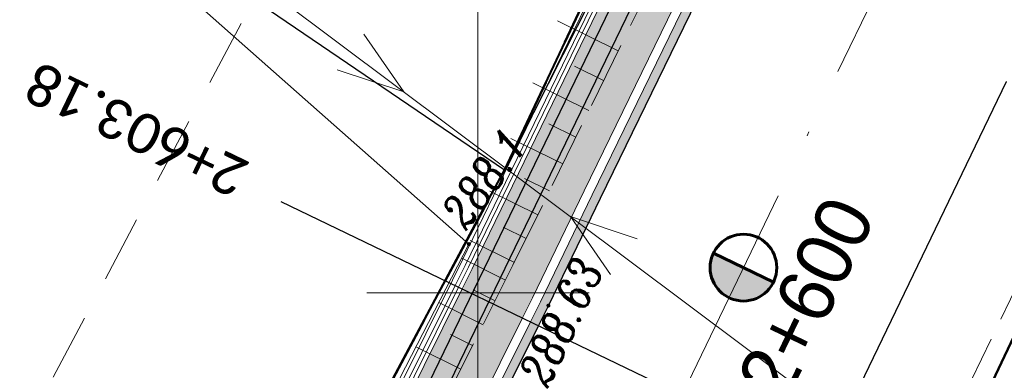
# Model space of a CAD drawing. Header units: metres. Extents: x -1 to 7476305, y 0 to 5497191.
# Tile 76 of 115: x 7475190 to 7475212, y 5496948 to 5496956. Entities that reach past the tile are written whole.
import ezdxf

# ---------------------------------------------------------------- set-up
doc = ezdxf.new("R2010")
doc.units = ezdxf.units.M
for name, pattern in [('420-500', [1.5, 1, -0.5]), ('ACAD_ISO04W100', [30, 24, -3, 0, -3]), ('EGBO02-500', [2.5, 1.5, -1]), ('KTCR02-500', [1.5, 1, -0.5]), ('KTJZ01-500', [2, 1.5, -0.5])]:
    doc.linetypes.add(name, pattern=pattern)
for name, color, linetype, lineweight, true_color in [('BUBZ01_1', 7, 'Continuous', 5, 0x0a0909), ('EGBD03', 7, 'Continuous', 5, 0x0a0909), ('EGBO02', 7, 'Continuous', 5, 0x0a0909), ('KTCR02', 7, 'Continuous', 5, 0x0a0909), ('KTJZ01', 7, 'Continuous', 5, 0x0a0909), ('KTKR01', 7, 'Continuous', 5, 0x0a0909), ('KTOK05_01', 7, 'Continuous', 5, 0x0a0909), ('RTPW01', 7, 'Continuous', 5, 0x0a0909), ('RTPW02', 7, 'Continuous', 5, 0x0a0909), ('suepnn', 7, 'Continuous', 5, 0x0a0909), ('Warstwa 1', 7, 'Continuous', 5, 0x0a0909)]:
    doc.layers.add(name, color=color, linetype=linetype, lineweight=lineweight, true_color=true_color)
for name, color, linetype in [('C-DROGI-KORYTARZE', 7, 'Continuous'), ('C-DROGI-PRZEKROJE', 7, 'Continuous'), ('C-DROGI-SYTUACJA', 7, 'Continuous'), ('C-DROGI-SYTUACJA-ETYKIETY', 7, 'Continuous'), ('C-SIECI-RURY', 150, 'Continuous'), ('D_ naprawakonstrukcji', 7, 'Continuous'), ('D_Granice pasa drogowego', 30, '420-500'), ('d_gRANICE PODZIAŁOWE', 92, 'Continuous'), ('D_Linia charakterystyczna', 10, 'Continuous')]:
    doc.layers.add(name, color=color, linetype=linetype)
doc.layers.add('S-5_opis_poprzeczka', color=7, linetype='Continuous', lineweight=25)
doc.styles.add('! rom po 1.8mm', font='calibri.ttf', dxfattribs={"height": 0.9})
doc.styles.add('romans_pochyl', font='calibri.ttf', dxfattribs={"height": 0.75})
doc.styles.add('Style-ITALIC_1250', font='ITALIC_1250.shx')
doc.linetypes.add('KTOK05_01-500', pattern='A,3.75,[13,dgnlstyle-rozp_2015.shx,S=0.002778,R=0,X=0,Y=0],3.75', length=7.5)
doc.linetypes.add('OGRODZENIE1', pattern='A,6.35,-2.54,[133,ltypeshp.shx,S=2.54,R=0,X=-2.54,Y=0],-2.54,25.4', length=36.83)
doc.dimstyles.new('! 500', dxfattribs={"dimscale": 5, "dimtxt": 0.9, "dimasz": 0.18, "dimexe": 0.08, "dimexo": 0.04, "dimgap": 0.07, "dimtad": 1, "dimzin": 1, "dimtxsty": '! rom po 1.8mm', "dimcen": 0.09, "dimclrd": 256, "dimclre": 256, "dimclrt": 256, "dimazin": 1, "dimtfac": 1, "dimtix": 1, "dimtmove": 1, "dimatfit": 1, "dimfxl": 0.2, "dimlwd": -1, "dimlwe": -1, "dimarcsym": 0})

# ---------------------------------------------------------------- blocks, each defined once
blk = doc.blocks.new('RTPW02')
at = {"layer": 'RTPW02', "linetype": 'Continuous', "lineweight": 13, "true_color": 0x0a0909}
h = blk.add_hatch(color=18, dxfattribs=at)
edge = h.paths.add_edge_path()
edge.add_arc((0, 0), 0.045, 0, 360)
blk = doc.blocks.new('RTPW01')
at = {"layer": 'RTPW01', "linetype": 'Continuous', "lineweight": 13, "true_color": 0x0a0909}
h = blk.add_hatch(color=18, dxfattribs=at)
edge = h.paths.add_edge_path()
edge.add_arc((0, 0), 0.045, 0, 360)
blk = doc.blocks.new('MDCP_klauzula')
at = {"layer": 'BUBZ01_1', "color": 252, "linetype": 'Continuous', "lineweight": 18}
for p, q in [((7475201.788, 5496956.112), (7475203.153, 5496955.442)), ((7475202.168, 5496955.094), (7475202.825, 5496954.772)), ((7475201.236, 5496954.721), (7475202.496, 5496954.103)), ((7475201.594, 5496953.798), (7475202.2, 5496953.5)), ((7475200.739, 5496953.47), (7475201.905, 5496952.898)), ((7475201.05, 5496952.569), (7475201.609, 5496952.295)), ((7475200.269, 5496952.288), (7475201.346, 5496951.759)), ((7475200.566, 5496951.478), (7475201.084, 5496951.224)), ((7475199.828, 5496951.175), (7475200.821, 5496950.688)), ((7475199.635, 5496950.783), (7475200.62, 5496950.287)), ((7475199.89, 5496950.069), (7475200.385, 5496949.82)), ((7475199.121, 5496949.786), (7475200.116, 5496949.285)), ((7475199.381, 5496949.069), (7475199.881, 5496948.818)), ((7475198.607, 5496948.789), (7475199.612, 5496948.284))]:
    blk.add_line(p, q, dxfattribs=at)
at = {"layer": 'd_gRANICE PODZIAŁOWE', "color": 96, "lineweight": 30, "flags": 128}
blk.add_lwpolyline([(7475200.594, 5496952.761), (7475222.491, 5496999.056)], dxfattribs=at)
at = {"layer": 'EGBD03', "color": 96, "linetype": 'Continuous', "lineweight": 30}
blk.add_line((7475223.74, 5496998.54), (7475200.594, 5496952.761), dxfattribs=at)
at = {"layer": 'EGBD03', "color": 96, "linetype": 'Continuous', "lineweight": 30, "flags": 128}
for points in [[(7475209.984, 5496944.676), (7475224.229, 5496974.661), (7475226.2, 5496973.55), (7475250.869, 5496957.577)], [(7475200.594, 5496952.761), (7475194.12, 5496957.16)], [(7475200.594, 5496952.761), (7475180.812, 5496915.697), (7475155.698, 5496935.024)]]:
    blk.add_lwpolyline(points, dxfattribs=at)
at = {"layer": 'EGBO02', "color": 252, "linetype": 'EGBO02-500', "lineweight": 18, "flags": 128}
blk.add_lwpolyline([(7475297.538, 5497103.825), (7475279.855, 5497088.323), (7475266.998, 5497076.027), (7475254.649, 5497064.001), (7475244.334, 5497052.497), (7475235.016, 5497036.119), (7475229.48, 5497025.04), (7475224.511, 5497014.388), (7475213.924, 5496993.12), (7475205.301, 5496976.039), (7475191.153, 5496949.431), (7475170.683, 5496910.712), (7475164.472, 5496899.278), (7475155.778, 5496887.844), (7475138.024, 5496865.445)], dxfattribs=at)
at = {"layer": 'KTCR02', "color": 252, "linetype": 'KTCR02-500', "lineweight": 18}
blk.add_line((7475223.88, 5496974.65), (7475209.14, 5496943.97), dxfattribs=at)
at = {"layer": 'KTJZ01', "color": 252, "linetype": 'KTJZ01-500', "lineweight": 18, "flags": 128}
for points in [[(7474940.948, 5496678.227), (7474942.744, 5496679.768), (7474947.468, 5496684.472), (7474951.738, 5496688.783), (7474958.027, 5496695.193), (7474962.097, 5496699.235), (7474965.673, 5496702.794), (7474969.754, 5496707.034), (7474981.843, 5496719.552), (7474986.871, 5496724.456), (7474990.284, 5496728.016), (7474993.046, 5496730.57), (7474995.803, 5496733.399), (7474999.755, 5496737.308), (7475005.043, 5496742.399), (7475009.082, 5496746.263), (7475016.386, 5496752.922), (7475018.661, 5496754.834), (7475020.089, 5496756.127), (7475022.831, 5496758.571), (7475025.815, 5496761.182), (7475031.927, 5496766.616), (7475037.923, 5496771.877), (7475045.276, 5496778.075), (7475048.776, 5496780.871), (7475053.275, 5496784.409), (7475057.865, 5496787.982), (7475065.68, 5496793.821), (7475071.675, 5496798.251), (7475080.197, 5496804.617), (7475085.951, 5496808.863), (7475092.068, 5496813.415), (7475094.463, 5496815.318), (7475099.029, 5496818.877), (7475104.515, 5496823.229), (7475105.014, 5496823.868), (7475110.261, 5496828.106), (7475116.671, 5496833.487), (7475121.299, 5496837.758), (7475127.388, 5496843.57), (7475133.626, 5496849.85), (7475138.23, 5496854.845), (7475143.855, 5496861.074), (7475148.205, 5496866.026), (7475154.747, 5496873.863), (7475160.368, 5496880.935), (7475164.02, 5496885.897), (7475167.465, 5496890.774), (7475169.395, 5496893.556), (7475177.645, 5496905.781), (7475183.716, 5496915.79), (7475187.356, 5496922.37), (7475191.312, 5496929.431), (7475194.505, 5496935.684), (7475198.366, 5496943.242), (7475201.584, 5496949.716), (7475204.91, 5496956.567), (7475209.898, 5496967.043), (7475214.268, 5496976.102), (7475219.085, 5496986.161), (7475221.068, 5496990.37), (7475223.563, 5496995.716), (7475227.167, 5497003.081), (7475229.52, 5497008.043), (7475233.202, 5497015.17), (7475236.644, 5497022.005), (7475242.538, 5497033.041), (7475245.538, 5497037.898), (7475247.914, 5497042.007), (7475248.707, 5497043.191), (7475252.159, 5497048.588), (7475253.518, 5497050.557), (7475256.496, 5497054.779), (7475262.407, 5497062.145), (7475264.477, 5497064.71), (7475272.511, 5497072.714), (7475276.959, 5497077.087), (7475283.019, 5497082.422), (7475288.616, 5497087.275), (7475294.096, 5497092.097)], [(7475200.788, 5496950.621), (7475204.04, 5496957.25), (7475208.957, 5496967.322), (7475213.3, 5496976.825), (7475218.339, 5496986.892), (7475220.305, 5496990.627), (7475222.153, 5496995.399), (7475222.998, 5496997.089)], [(7475197.428, 5496943.943), (7475200.788, 5496950.621)]]:
    blk.add_lwpolyline(points, dxfattribs=at)
at = {"layer": 'KTKR01', "color": 252, "linetype": 'Continuous', "lineweight": 18, "flags": 128}
blk.add_lwpolyline([(7475176.64, 5496891.72), (7475181.15, 5496898.4), (7475182.26, 5496900.04), (7475184.65, 5496903.86), (7475187.23, 5496908.09), (7475190.14, 5496912.87), (7475193.32, 5496918.41), (7475196.11, 5496923.38), (7475199.4, 5496929.56), (7475199.9, 5496930.46), (7475202.62, 5496935.8), (7475203.07, 5496936.72), (7475207.95, 5496946.58), (7475208.4, 5496947.52), (7475211.88, 5496954.75)], dxfattribs=at)
at = {"layer": 'KTOK05_01', "color": 252, "linetype": 'KTOK05_01-500', "lineweight": 18, "flags": 128}
for points in [[(7475176.632, 5496969.994), (7475184.294, 5496964.795), (7475199.797, 5496951.098)], [(7475199.797, 5496951.098), (7475195.918, 5496943.573), (7475195.113, 5496943.123), (7475193.711, 5496943.238), (7475193.58, 5496942.731)]]:
    blk.add_lwpolyline(points, dxfattribs=at)
at = {"layer": 'suepnn', "color": 1, "linetype": 'Continuous', "lineweight": 13, "true_color": 0xfa0000}
blk.add_line((7475214.092, 5496942.731), (7475186.327, 5496963.504), dxfattribs=at)
at = {"layer": 'suepnn', "color": 1, "linetype": 'Continuous', "lineweight": 13, "true_color": 0xfa0000, "flags": 128}
for points in [[(7475197.436, 5496955.817), (7475198.337, 5496954.518), (7475196.837, 5496955.016)], [(7475202.983, 5496950.418), (7475202.081, 5496951.717), (7475203.582, 5496951.219)]]:
    blk.add_lwpolyline(points, dxfattribs=at)
at = {"layer": 'Warstwa 1', "color": 252, "linetype": 'Continuous', "lineweight": 18}
for p, q in [((7475197.5, 5496950), (7475200, 5496950)), ((7475200, 5496950), (7475202.5, 5496950))]:
    blk.add_line(p, q, dxfattribs=at)
at = {"layer": 'Warstwa 1', "color": 252, "linetype": 'Continuous', "lineweight": 18, "flags": 128}
blk.add_lwpolyline([(7475334.3, 5497000), (7475334.3, 5497000), (7475200, 5497000), (7475200, 5496846.668)], dxfattribs=at)
at = {"layer": 'RTPW01', "color": 252, "linetype": 'Continuous', "lineweight": 18}
blk.add_blockref('RTPW01', (7475199.797, 5496951.098), dxfattribs=at)
at = {"layer": 'RTPW02', "color": 252, "linetype": 'Continuous', "lineweight": 18}
blk.add_blockref('RTPW02', (7475201.584, 5496949.716), dxfattribs=at)
at = {"layer": 'RTPW01', "color": 252, "linetype": 'Continuous', "lineweight": 18, "style": 'Style-ITALIC_1250', "width": 0.8}
blk.add_text('288.1', height=0.75, rotation=53.7944, dxfattribs=at).set_placement((7475199.734, 5496951.383))
at = {"layer": 'RTPW02', "color": 252, "linetype": 'Continuous', "lineweight": 18, "style": 'Style-ITALIC_1250', "width": 0.8}
blk.add_text('288.63', height=0.75, rotation=64.7733, dxfattribs=at).set_placement((7475201.57, 5496947.848))
blk = doc.blocks.new('*D181')
at = {"layer": 'Defpoints', "color": 0, "lineweight": 30, "transparency": 16777216}
for p in [(7475220.296, 5496993.255, 288.171), (7475178.57, 5496950.364), (7475195.579, 5496942.14, 288.826)]:
    blk.add_point(p, dxfattribs=at)
at = {"layer": 'RTPW01', "transparency": 16777216}
for p, q in [((7475220.292, 5496993.257), (7475203.279, 5497001.483)), ((7475203.279, 5497001.464), (7475178.578, 5496950.381)), ((7475195.576, 5496942.141), (7475178.563, 5496950.368))]:
    blk.add_line(p, q, dxfattribs=at)
at = {"layer": 'RTPW01', "lineweight": 30, "transparency": 16777216}
for points in [[(7475203.276, 5497001.465), (7475203.281, 5497001.462), (7475203.287, 5497001.48)], [(7475178.575, 5496950.382), (7475178.581, 5496950.379), (7475178.57, 5496950.364)]]:
    blk.add_solid(points, dxfattribs=at)
at = {"layer": 'RTPW01', "lineweight": 30, "transparency": 16777216, "insert": (7475189.718, 5496976.507), "char_height": 0.9, "attachment_point": 5, "rotation": 64.1943, "style": '! rom po 1.8mm'}
blk.add_mtext('proj. umocnienie palisadami betonowymi 14x28x120\\P57,0 m', dxfattribs=at)
blk = doc.blocks.new('kilometraz')
at = {"linetype": 'ByBlock', "lineweight": -2}
blk.add_hatch(color=0, dxfattribs=at).paths.add_polyline_path([(0, -0.5, 0.414214), (0.5, 0, 0.414214), (0, 0.5)])
at = {"color": 0, "linetype": 'ByBlock', "lineweight": -2}
blk.add_line((0, 0.5), (0, -0.5), dxfattribs=at)
blk.add_circle((0, 0), 0.5, dxfattribs=at)

msp = doc.modelspace()

# ---------------------------------------------------------------- linework, layer by layer
at = {"layer": 'D_ naprawakonstrukcji', "color": 18, "lineweight": 30, "true_color": 0x000000, "flags": 128}
msp.add_lwpolyline([(7475207.108, 5496966.534), (7475200.594, 5496952.761), (7475195.041, 5496942.357), (7475186.706, 5496926.741), (7475181.863, 5496917.665), (7475180.812, 5496915.697), (7475174.258, 5496906.159), (7475161.354, 5496887.311), (7475156.287, 5496881.059), (7475137.148, 5496857.357), (7475129.378, 5496848.794), (7475126.377, 5496845.473), (7475122.357, 5496841.906), (7475113.346, 5496833.897), (7475108.201, 5496829.327), (7475103.572, 5496825.562), (7475101.251, 5496823.675), (7475097.151, 5496820.343), (7475092.412, 5496817.061), (7475083.189, 5496810.712)], dxfattribs=at)
at = {"layer": 'D_Granice pasa drogowego', "lineweight": 50, "ltscale": 2, "flags": 128}
msp.add_lwpolyline([(7474871.194, 5496602.021), (7474875.844, 5496605.985), (7474886.51, 5496614.328), (7474893.187, 5496619.551), (7474906.364, 5496629.859), (7474908.002, 5496630.38), (7474914.804, 5496638.74), (7474928.905, 5496651.777), (7474946.406, 5496669.552), (7474957.321, 5496680.639), (7474994.148, 5496718.045), (7475014.642, 5496738.841), (7475028.014, 5496750.844), (7475033.755, 5496755.998), (7475037.841, 5496759.479), (7475046.672, 5496767.002), (7475050.423, 5496770.198), (7475056.626, 5496775.2), (7475065.197, 5496781.478), (7475069.506, 5496784.668), (7475083.953, 5496795.64), (7475091.313, 5496801.229), (7475097.69, 5496806.073), (7475103.398, 5496810.407), (7475110.576, 5496816.081), (7475114.68, 5496819.326), (7475120.064, 5496824.042), (7475130.991, 5496833.37), (7475144.36, 5496846.35), (7475159.914, 5496864.742), (7475165.321, 5496871.433), (7475168.549, 5496875.377), (7475175.09, 5496884.328), (7475189.457, 5496903.989), (7475193.179, 5496911.075), (7475198.108, 5496920.456), (7475202.904, 5496929.586), (7475209.984, 5496944.676), (7475224.229, 5496974.661), (7475228.871, 5496985.456), (7475234.774, 5496999.181), (7475235.211, 5497000), (7475244.883, 5497018.143), (7475247.158, 5497021.622), (7475253.509, 5497032.362), (7475263.655, 5497046.357), (7475275.03, 5497059.7), (7475278.404, 5497063.267), (7475280.249, 5497065.127), (7475283.737, 5497068.192), (7475289.77, 5497074.68), (7475292.049, 5497076.649), (7475298.288, 5497082.039), (7475318.081, 5497097.784), (7475318.6, 5497101.12), (7475308.342, 5497109.277), (7475299.764, 5497105.915), (7475300.031, 5497102.685), (7475290.434, 5497094.878), (7475285.765, 5497091.08), (7475277.631, 5497083.259), (7475263.588, 5497069.572), (7475259.571, 5497065.54), (7475255.16, 5497060.7), (7475248.447, 5497051.193), (7475241.071, 5497040.575), (7475236.851, 5497034.5), (7475232.87, 5497026.192), (7475228.603, 5497017.286), (7475222.129, 5497003.773), (7475221.6, 5497002.67), (7475223.058, 5497002.07), (7475222.491, 5496999.056), (7475222.104, 5496998.239), (7475217.488, 5496988.479), (7475214.662, 5496982.503), (7475211.997, 5496976.871), (7475210.402, 5496973.497), (7475207.108, 5496966.534), (7475200.594, 5496952.761), (7475195.041, 5496942.357), (7475186.706, 5496926.741), (7475181.863, 5496917.665), (7475180.812, 5496915.697), (7475174.258, 5496906.159), (7475161.354, 5496887.311), (7475156.287, 5496881.059), (7475137.148, 5496857.357), (7475129.378, 5496848.794), (7475126.377, 5496845.473), (7475122.357, 5496841.906), (7475113.346, 5496833.897), (7475108.201, 5496829.327), (7475103.572, 5496825.562), (7475101.251, 5496823.675), (7475097.151, 5496820.343), (7475092.412, 5496817.061), (7475083.189, 5496810.712), (7475063.35, 5496796.429), (7475055.25, 5496790.597), (7475035.25, 5496773.04), (7475032.26, 5496770.67), (7475010.572, 5496750.962), (7475002.025, 5496743.149), (7474993.311, 5496735.182), (7474991.33, 5496733.29), (7474987.11, 5496729.262), (7474981.728, 5496724.125), (7474978.688, 5496721.224), (7474975.041, 5496717.744), (7474967.615, 5496710.352), (7474955.357, 5496698.026), (7474948.808, 5496691.442), (7474943.173, 5496685.776), (7474941.426, 5496684.019), (7474940.056, 5496682.642), (7474939.655, 5496682.287), (7474931.483, 5496675.053), (7474923.147, 5496667.674), (7474919.881, 5496664.783), (7474908.976, 5496655.13), (7474905.9, 5496652.407), (7474901.86, 5496653.48)], dxfattribs=at)

# ---------------------------------------------------------------- dimensions: what is measured, and where the dimension line sits
at = {"layer": 'RTPW01', "color": 18, "lineweight": 30, "true_color": 0x000000}
dim = msp.add_aligned_dim(p1=(7475220.296, 5496993.255, 288.171), p2=(7475195.579, 5496942.14, 288.826), distance=-18.893, text='proj. umocnienie palisadami betonowymi 14x28x120\\P57,0 m', dimstyle='! 500', override={"dimscale": 0.1}, dxfattribs=at)
dim.commit()
dim.dimension.update_dxf_attribs({"geometry": '*D181', "text_midpoint": (7475189.718, 5496976.507)})

# ---------------------------------------------------------------- next in the draw order: block references
msp.add_blockref('MDCP_klauzula', (0, 0), dxfattribs=at)

# ---------------------------------------------------------------- next in the draw order: hatches: boundary and pattern name
at = {"layer": 'C-DROGI-KORYTARZE', "linetype": 'Continuous', "lineweight": -3, "true_color": 0xfeeab9}
msp.add_hatch(color=254, dxfattribs=at).paths.add_polyline_path([(7475220.294, 5496989.667), (7475220.254, 5496989.581), (7475218.725, 5496986.335), (7475213.908, 5496976.276), (7475213.211, 5496974.832), (7475209.538, 5496967.217), (7475204.55, 5496956.741), (7475202.391, 5496952.295), (7475201.224, 5496949.89), (7475200.992, 5496949.424), (7475198.009, 5496943.422), (7475195.716, 5496938.934), (7475194.376, 5496939.607), (7475196.668, 5496944.095), (7475199.641, 5496950.076), (7475199.873, 5496950.541), (7475201.04, 5496952.946), (7475203.199, 5496957.392), (7475208.187, 5496967.868), (7475211.86, 5496975.483), (7475212.557, 5496976.927), (7475217.374, 5496986.986), (7475218.903, 5496990.233), (7475218.943, 5496990.318), (7475220.294, 5496989.667)], flags=0)
at = {"layer": 'C-DROGI-PRZEKROJE', "linetype": 'Continuous', "lineweight": -3}
msp.add_hatch(color=5, dxfattribs=at).paths.add_polyline_path([(7475220.655, 5496989.493), (7475220.614, 5496989.407), (7475219.085, 5496986.161), (7475214.268, 5496976.102), (7475213.571, 5496974.658), (7475209.898, 5496967.043), (7475204.91, 5496956.567), (7475202.751, 5496952.121), (7475201.584, 5496949.716), (7475201.353, 5496949.25), (7475198.366, 5496943.242), (7475196.073, 5496938.754), (7475195.894, 5496938.844), (7475198.187, 5496943.332), (7475201.172, 5496949.337), (7475201.403, 5496949.803), (7475202.571, 5496952.208), (7475204.729, 5496956.654), (7475209.717, 5496967.13), (7475213.391, 5496974.745), (7475214.087, 5496976.189), (7475218.904, 5496986.248), (7475220.434, 5496989.494), (7475220.474, 5496989.58), (7475220.655, 5496989.493)], flags=0)

# ---------------------------------------------------------------- next in the draw order: linework, layer by layer
at = {"layer": 'C-DROGI-KORYTARZE', "color": 202, "linetype": 'OGRODZENIE1', "lineweight": 15, "ltscale": 0.1}
msp.add_polyline3d([(7475218.872, 5496990.353, 289.812), (7475218.82, 5496990.273, 289.796), (7475217.291, 5496987.026, 289.811), (7475212.474, 5496976.967, 289.826), (7475211.777, 5496975.523, 289.699), (7475208.104, 5496967.908, 289.845), (7475203.116, 5496957.432, 289.891), (7475200.957, 5496952.986, 289.857), (7475199.79, 5496950.581, 289.889), (7475199.558, 5496950.116, 289.856), (7475196.586, 5496944.136, 289.959), (7475194.293, 5496939.648, 289.929)], dxfattribs=at)
at = {"layer": 'C-DROGI-PRZEKROJE', "color": 30, "linetype": 'Continuous', "lineweight": 15}
for points in [[(7475218.78, 5496990.397, 288.702), (7475218.741, 5496990.311, 288.686), (7475217.212, 5496987.065, 288.701), (7475212.395, 5496977.006, 288.716), (7475211.698, 5496975.562, 288.589), (7475208.025, 5496967.947, 288.735), (7475203.037, 5496957.471, 288.781), (7475200.878, 5496953.024, 288.747), (7475199.711, 5496950.62, 288.779), (7475199.479, 5496950.154, 288.746), (7475196.507, 5496944.176, 288.849), (7475194.215, 5496939.688, 288.819)], [(7475218.942, 5496990.319, 288.702), (7475218.903, 5496990.233, 288.686), (7475217.374, 5496986.986, 288.701), (7475212.557, 5496976.927, 288.716), (7475211.86, 5496975.483, 288.589), (7475208.187, 5496967.868, 288.735), (7475203.199, 5496957.392, 288.781), (7475201.04, 5496952.946, 288.747), (7475199.873, 5496950.541, 288.779), (7475199.641, 5496950.076, 288.746), (7475196.668, 5496944.095, 288.849), (7475194.376, 5496939.607, 288.819)]]:
    msp.add_polyline3d(points, dxfattribs=at)
at = {"layer": 'C-DROGI-PRZEKROJE', "color": 10, "linetype": 'Continuous', "lineweight": 15, "ltscale": 0.3}
for points in [[(7475218.942, 5496990.319, 288.702), (7475218.903, 5496990.233, 288.686), (7475217.374, 5496986.986, 288.701), (7475212.557, 5496976.927, 288.716), (7475211.86, 5496975.483, 288.589), (7475208.187, 5496967.868, 288.735), (7475203.199, 5496957.392, 288.781), (7475201.04, 5496952.946, 288.747), (7475199.873, 5496950.541, 288.779), (7475199.641, 5496950.076, 288.746), (7475196.668, 5496944.095, 288.849), (7475194.376, 5496939.607, 288.819)], [(7475220.282, 5496989.672, 288.673), (7475220.254, 5496989.581, 288.656), (7475218.725, 5496986.335, 288.671), (7475213.908, 5496976.276, 288.686), (7475213.211, 5496974.832, 288.559), (7475209.538, 5496967.217, 288.705), (7475204.55, 5496956.741, 288.751), (7475202.391, 5496952.295, 288.717), (7475201.224, 5496949.89, 288.749), (7475200.992, 5496949.424, 288.716), (7475198.009, 5496943.422, 288.819), (7475195.716, 5496938.934, 288.789)], [(7475220.475, 5496989.58, 288.516), (7475220.434, 5496989.494, 288.516), (7475218.905, 5496986.248, 288.531), (7475214.088, 5496976.189, 288.546), (7475213.391, 5496974.745, 288.419), (7475209.718, 5496967.13, 288.565), (7475204.73, 5496956.654, 288.611), (7475202.571, 5496952.208, 288.577), (7475201.404, 5496949.803, 288.609), (7475201.172, 5496949.337, 288.576), (7475198.187, 5496943.332, 288.679), (7475195.895, 5496938.844, 288.649)], [(7475220.462, 5496989.586, 288.533), (7475220.614, 5496989.407, 288.536), (7475219.085, 5496986.161, 288.551), (7475214.268, 5496976.102, 288.566), (7475213.571, 5496974.658, 288.439), (7475209.898, 5496967.043, 288.585), (7475204.91, 5496956.567, 288.631), (7475202.751, 5496952.121, 288.597), (7475201.584, 5496949.716, 288.629), (7475201.353, 5496949.25, 288.596), (7475198.366, 5496943.242, 288.699), (7475196.073, 5496938.754, 288.669)], [(7475202.972, 5496957.581, 288.751), (7475200.817, 5496953.141, 288.717), (7475199.653, 5496950.744, 288.749), (7475199.425, 5496950.286, 288.716), (7475196.445, 5496944.289, 288.819), (7475192.588, 5496936.74, 288.825), (7475189.608, 5496930.904, 288.853), (7475189.411, 5496930.518, 288.868), (7475189.026, 5496929.83, 288.83), (7475187.437, 5496926.996, 288.793), (7475187.193, 5496926.56, 288.791), (7475185.474, 5496923.491, 288.891), (7475184.868, 5496922.396, 288.865), (7475182.473, 5496918.067, 288.858), (7475181.851, 5496916.942, 288.854), (7475179.989, 5496913.872, 288.836), (7475177.423, 5496909.642, 288.858), (7475175.825, 5496907.007, 288.897), (7475174.829, 5496905.531, 288.881), (7475172.061, 5496901.43, 288.84), (7475169.294, 5496897.33, 288.863)]]:
    msp.add_polyline3d(points, dxfattribs=at)
at = {"layer": 'C-DROGI-PRZEKROJE', "color": 1, "linetype": 'Continuous', "lineweight": 15}
msp.add_polyline3d([(7475220.294, 5496989.667, 288.656), (7475220.254, 5496989.581, 288.656), (7475218.725, 5496986.335, 288.671), (7475213.908, 5496976.276, 288.686), (7475213.211, 5496974.832, 288.559), (7475209.538, 5496967.217, 288.705), (7475204.55, 5496956.741, 288.751), (7475202.391, 5496952.295, 288.717), (7475201.224, 5496949.89, 288.749), (7475200.992, 5496949.424, 288.716), (7475198.009, 5496943.422, 288.819), (7475195.716, 5496938.934, 288.789)], dxfattribs=at)
at = {"layer": 'C-DROGI-PRZEKROJE', "color": 7, "linetype": 'Continuous', "lineweight": -3}
msp.add_polyline3d([(7475220.655, 5496989.493, 288.516), (7475220.614, 5496989.407, 288.516), (7475219.085, 5496986.161, 288.531), (7475214.268, 5496976.102, 288.546), (7475213.571, 5496974.658, 288.419), (7475209.898, 5496967.043, 288.565), (7475204.91, 5496956.567, 288.611), (7475202.751, 5496952.121, 288.577), (7475201.584, 5496949.716, 288.609), (7475201.353, 5496949.25, 288.576), (7475198.366, 5496943.242, 288.679), (7475196.073, 5496938.754, 288.649)], dxfattribs=at)
at = {"layer": 'C-DROGI-SYTUACJA', "color": 1, "linetype": 'ACAD_ISO04W100', "lineweight": 15, "ltscale": 0.5, "flags": 128}
msp.add_lwpolyline([(7475254.845, 5497046.208), (7475248.193, 5497035.955), (7475236.767, 5497014.427), (7475204.581, 5496947.694), (7475194.212, 5496927.054), (7475192.33, 5496923.641)], dxfattribs=at)
at = {"layer": 'C-DROGI-SYTUACJA', "color": 7, "linetype": 'Continuous', "lineweight": 30}
msp.add_polyline3d([(7475176.64, 5496891.72, 289.163), (7475181.15, 5496898.4, 289.161), (7475182.26, 5496900.04, 289.171), (7475184.65, 5496903.86, 289.192), (7475187.23, 5496908.09, 289.143), (7475190.14, 5496912.87, 289.107), (7475193.32, 5496918.41, 289.132), (7475196.11, 5496923.38, 289.063), (7475199.4, 5496929.56, 288.99), (7475199.9, 5496930.46, 289.004), (7475202.62, 5496935.8, 288.99), (7475203.07, 5496936.72, 288.984), (7475207.95, 5496946.58, 288.838), (7475208.4, 5496947.52, 288.828), (7475211.88, 5496954.75, 288.758)], dxfattribs=at)
at = {"layer": 'C-SIECI-RURY', "color": 150, "linetype": 'Continuous', "lineweight": 30}
for p, q in [((7475192.757, 5496935.298), (7475218.77, 5496989.025)), ((7475193.133, 5496935.116), (7475219.146, 5496988.843))]:
    msp.add_line(p, q, dxfattribs=at)
at = {"layer": 'D_Linia charakterystyczna', "color": 10, "linetype": 'Continuous', "lineweight": -3, "ltscale": 0.1}
msp.add_polyline3d([(7475207.108, 5496966.534, 287.955), (7475200.594, 5496952.761, 288.142), (7475200.06, 5496951.761, 288.165), (7475195.041, 5496942.357, 288.38), (7475186.706, 5496926.741, 288.425), (7475181.863, 5496917.665, 288.698), (7475180.812, 5496915.697, 288.767), (7475177.601, 5496911.023, 288.672), (7475175.834, 5496908.452, 288.619), (7475174.258, 5496906.159, 288.573), (7475174.236, 5496906.126, 288.572), (7475169.134, 5496898.675, 288.539), (7475161.354, 5496887.311, 288.395)], dxfattribs=at)
at = {"layer": 'D_Linia charakterystyczna', "color": 212, "linetype": 'Continuous', "lineweight": 40, "true_color": 0xd200d2}
msp.add_polyline3d([(7475161.354, 5496887.311, 288.395), (7475169.13, 5496898.655, 288.54), (7475174.25, 5496906.124, 288.573), (7475175.771, 5496908.343, 288.529), (7475177.63, 5496911.055, 288.345), (7475180.812, 5496915.697, 288.767), (7475181.863, 5496917.665, 288.698), (7475186.706, 5496926.741, 288.425), (7475195.041, 5496942.357, 288.38), (7475200.06, 5496951.761, 288.165), (7475200.594, 5496952.761, 288.142), (7475207.108, 5496966.534, 287.955)], dxfattribs=at)
at = {"layer": 'D_Linia charakterystyczna', "color": 10, "linetype": 'Continuous', "lineweight": 30, "ltscale": 0.1}
msp.add_polyline3d([(7475205.074, 5496962.233, 0), (7475200.594, 5496952.761, -0.223), (7475195.041, 5496942.357, 0.028), (7475186.706, 5496926.741, 0.079), (7475181.863, 5496917.665, -288.346), (7475180.812, 5496915.697, 0.421), (7475174.258, 5496906.159, 0.226), (7475161.354, 5496887.311, -288.346), (7475156.287, 5496881.059, 0.266), (7475140.822, 5496861.979, 0.309), (7475137.148, 5496857.357, -288.346), (7475126.377, 5496845.473, -288.346), (7475122.357, 5496841.906, 0.363), (7475113.346, 5496833.897, 0.549), (7475108.201, 5496829.327, 0.697), (7475103.572, 5496825.562, 0), (7475100.138, 5496822.77, 0), (7475097.152, 5496820.343, 0), (7475092.412, 5496817.061, 0.504), (7475083.189, 5496810.712, 0.69)], dxfattribs=at)
at = {"layer": 'S-5_opis_poprzeczka', "color": 7, "linetype": 'Continuous', "lineweight": 25}
msp.add_lwpolyline([(7475205.488, 5496947.272), (7475204.587, 5496947.707), (7475195.58, 5496952.051)], dxfattribs=at)

# ---------------------------------------------------------------- next in the draw order: block references
at = {"layer": 'C-DROGI-SYTUACJA-ETYKIETY', "color": 7, "linetype": 'Continuous', "lineweight": 60, "xscale": 1.5, "yscale": 1.5, "zscale": 1.5, "rotation": 244.2511400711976}
msp.add_blockref('kilometraz', (7475205.968, 5496950.569), dxfattribs=at)

# ---------------------------------------------------------------- next in the draw order: texts
at = {"layer": 'C-DROGI-SYTUACJA-ETYKIETY', "color": 7, "linetype": 'Continuous', "lineweight": -3, "insert": (7475206.812, 5496950.162), "char_height": 1.25, "attachment_point": 2, "rotation": 64.2511}
msp.add_mtext('2+600', dxfattribs=at)
at = {"layer": 'S-5_opis_poprzeczka', "color": 7, "linetype": 'Continuous', "lineweight": 25, "insert": (7475190.13, 5496955.235), "char_height": 0.9, "attachment_point": 9, "rotation": 154.2511, "style": 'romans_pochyl'}
msp.add_mtext('{\\fCalibri|b0|i0|c238|p34;\\C256;2+603.18}', dxfattribs=at)

doc.saveas('drawing.dxf')
